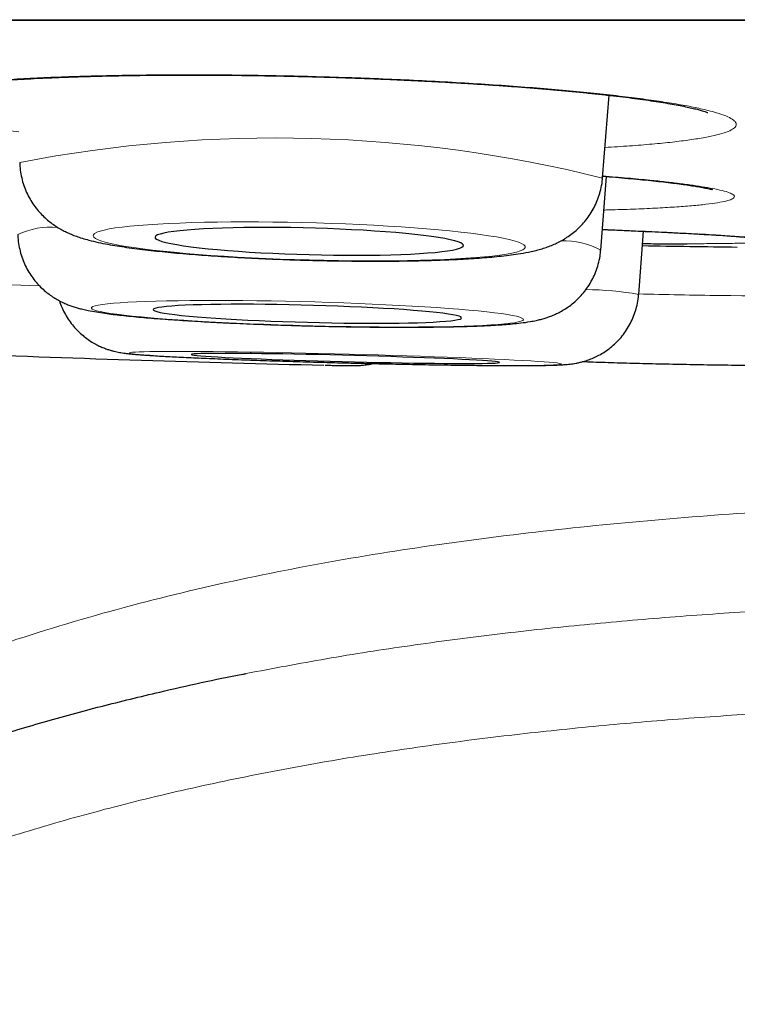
# Model space of a CAD drawing. Header units: millimetres. Extents: x 8 to 761, y 12 to 790.
# Tile 5 of 241: x 349.76 to 352.61, y 353.1 to 357.01. Entities that reach past the tile are written whole.
import ezdxf

# ---------------------------------------------------------------- set-up
doc = ezdxf.new("R2010")
doc.units = ezdxf.units.MM

msp = doc.modelspace()

# ---------------------------------------------------------------- linework, layer by layer
at = {"color": 252, "linetype": 'Continuous', "lineweight": 0}
msp.add_line((337.6885, 357.0097), (371.0841, 357.0097), dxfattribs=at)
at = {"color": 7, "linetype": 'Continuous', "lineweight": 30}
for p, q in [((337.7188, 357.0073), (371.0537, 357.0073)), ((352.0717, 356.3812), (352.0977, 356.7094)), ((352.0645, 356.0944), (352.0877, 356.3869)), ((352.2152, 355.9187), (352.2347, 356.1694)), ((352.0645, 356.0944), (352.0641, 356.093))]:
    msp.add_line(p, q, dxfattribs=at)
at = {"color": 252, "linetype": 'Continuous', "lineweight": 0, "flags": 128}
for points in [[(350.906, 356.0554), (350.964, 356.054), (351.0217, 356.053), (351.0789, 356.0523), (351.1352, 356.052), (351.1906, 356.052), (351.2446, 356.0524), (351.2971, 356.0531), (351.3478, 356.0542), (351.3965, 356.0557), (351.443, 356.0574), (351.487, 356.0595), (351.5284, 356.0619), (351.5669, 356.0646), (351.6024, 356.0676), (351.6347, 356.0709), (351.6637, 356.0745), (351.6893, 356.0783), (351.7112, 356.0824), (351.7295, 356.0866), (351.7441, 356.0911), (351.7548, 356.0957), (351.7616, 356.1005), (351.7646, 356.1054), (351.7636, 356.1104), (351.7587, 356.1155), (351.7499, 356.1207), (351.7373, 356.1259), (351.7208, 356.1311), (351.7007, 356.1364), (351.6769, 356.1415), (351.6496, 356.1467), (351.619, 356.1517), (351.585, 356.1567), (351.548, 356.1615), (351.508, 356.1662), (351.4653, 356.1707), (351.4201, 356.175), (351.3725, 356.1791), (351.3227, 356.183), (351.2711, 356.1867), (351.2178, 356.1901), (351.1631, 356.1932), (351.1072, 356.196), (351.0503, 356.1985), (350.9929, 356.2007), (350.935, 356.2025), (350.877, 356.2041), (350.8191, 356.2053), (350.7617, 356.2061), (350.7048, 356.2066), (350.6489, 356.2068), (350.5942, 356.2066), (350.5409, 356.206), (350.4893, 356.2051), (350.4396, 356.2038), (350.3919, 356.2022), (350.3467, 356.2003), (350.304, 356.1981), (350.264, 356.1955), (350.227, 356.1926), (350.1931, 356.1895), (350.1624, 356.186), (350.1351, 356.1824), (350.1113, 356.1784), (350.0912, 356.1743), (350.0747, 356.1699), (350.0621, 356.1654), (350.0533, 356.1607), (350.0484, 356.1558), (350.0475, 356.1508), (350.0504, 356.1458), (350.0572, 356.1406), (350.0679, 356.1354), (350.0825, 356.1302), (350.1008, 356.125), (350.1227, 356.1198), (350.1483, 356.1146), (350.1773, 356.1095), (350.2096, 356.1045), (350.2451, 356.0996), (350.2836, 356.0949), (350.325, 356.0903), (350.369, 356.0858), (350.4155, 356.0816), (350.4642, 356.0776), (350.5149, 356.0738), (350.5674, 356.0703), (350.6214, 356.0671), (350.6768, 356.0641), (350.7332, 356.0615), (350.7903, 356.0591), (350.848, 356.0571), (350.906, 356.0554)], [(350.8987, 355.7942), (350.9567, 355.7927), (351.0144, 355.7915), (351.0716, 355.7905), (351.128, 355.7898), (351.1833, 355.7893), (351.2374, 355.789), (351.2899, 355.789), (351.3406, 355.7892), (351.3893, 355.7896), (351.4357, 355.7903), (351.4797, 355.7912), (351.5211, 355.7924), (351.5596, 355.7938), (351.5951, 355.7954), (351.6274, 355.7972), (351.6564, 355.7992), (351.682, 355.8014), (351.704, 355.8038), (351.7223, 355.8063), (351.7368, 355.8091), (351.7475, 355.8119), (351.7543, 355.815), (351.7573, 355.8181), (351.7563, 355.8213), (351.7514, 355.8247), (351.7426, 355.8281), (351.73, 355.8316), (351.7136, 355.8351), (351.6934, 355.8386), (351.6697, 355.8422), (351.6424, 355.8458), (351.6117, 355.8493), (351.5778, 355.8528), (351.5407, 355.8563), (351.5008, 355.8597), (351.4581, 355.863), (351.4128, 355.8662), (351.3652, 355.8693), (351.3155, 355.8723), (351.2638, 355.8751), (351.2105, 355.8778), (351.1558, 355.8803), (351.0999, 355.8827), (351.0431, 355.8848), (350.9856, 355.8868), (350.9277, 355.8886), (350.8697, 355.8901), (350.8119, 355.8914), (350.7544, 355.8925), (350.6976, 355.8934), (350.6417, 355.894), (350.587, 355.8944), (350.5337, 355.8946), (350.482, 355.8945), (350.4323, 355.8942), (350.3847, 355.8936), (350.3394, 355.8928), (350.2967, 355.8918), (350.2567, 355.8905), (350.2197, 355.889), (350.1858, 355.8873), (350.1551, 355.8854), (350.1278, 355.8833), (350.104, 355.881), (350.0839, 355.8785), (350.0675, 355.8759), (350.0548, 355.8731), (350.0461, 355.8701), (350.0412, 355.867), (350.0402, 355.8638), (350.0431, 355.8606), (350.05, 355.8572), (350.0607, 355.8537), (350.0752, 355.8502), (350.0935, 355.8467), (350.1155, 355.8431), (350.141, 355.8396), (350.17, 355.836), (350.2024, 355.8325), (350.2379, 355.829), (350.2764, 355.8256), (350.3177, 355.8222), (350.3617, 355.8189), (350.4082, 355.8158), (350.4569, 355.8127), (350.5076, 355.8098), (350.5601, 355.8071), (350.6142, 355.8044), (350.6695, 355.802), (350.7259, 355.7998), (350.7831, 355.7977), (350.8408, 355.7958), (350.8987, 355.7942)], [(351.9084, 355.6423), (351.9065, 355.6435), (351.9006, 355.6448), (351.8909, 355.6462), (351.8774, 355.6477), (351.86, 355.6493), (351.839, 355.6509), (351.8144, 355.6526), (351.7862, 355.6544), (351.7547, 355.6562), (351.72, 355.658), (351.6823, 355.6599), (351.6416, 355.6618), (351.5983, 355.6637), (351.5524, 355.6656), (351.5043, 355.6675), (351.4541, 355.6693), (351.402, 355.6712), (351.3484, 355.673), (351.2933, 355.6748), (351.2372, 355.6765), (351.1802, 355.6782), (351.1226, 355.6798), (351.0647, 355.6813), (351.0067, 355.6828), (350.9489, 355.6842), (350.8915, 355.6855), (350.8349, 355.6867), (350.7793, 355.6878), (350.7249, 355.6887), (350.6719, 355.6896), (350.6207, 355.6904), (350.5715, 355.691), (350.5244, 355.6915), (350.4798, 355.6919), (350.4377, 355.6921), (350.3984, 355.6923), (350.3621, 355.6923), (350.329, 355.6922), (350.2991, 355.6919), (350.2727, 355.6915), (350.2498, 355.691), (350.2305, 355.6904), (350.215, 355.6897), (350.2033, 355.6888), (350.1955, 355.6878), (350.1915, 355.6868), (350.1915, 355.6856), (350.1954, 355.6843), (350.2031, 355.6829), (350.2148, 355.6815), (350.2302, 355.6799), (350.2494, 355.6783), (350.2723, 355.6767), (350.2987, 355.6749), (350.3285, 355.6731), (350.3616, 355.6713), (350.3979, 355.6695), (350.4371, 355.6676), (350.4791, 355.6657), (350.5237, 355.6638), (350.5708, 355.6619), (350.62, 355.66), (350.6711, 355.6582), (350.724, 355.6563), (350.7784, 355.6545), (350.834, 355.6528), (350.8906, 355.6511), (350.948, 355.6494), (351.0058, 355.6479), (351.0638, 355.6464), (351.1217, 355.6449), (351.1793, 355.6436), (351.2363, 355.6424), (351.2925, 355.6412), (351.3475, 355.6402), (351.4012, 355.6393), (351.4533, 355.6385), (351.5035, 355.6378), (351.5517, 355.6372), (351.5976, 355.6367), (351.641, 355.6364), (351.6817, 355.6362), (351.7195, 355.6361), (351.7542, 355.6362), (351.7858, 355.6364), (351.8139, 355.6367), (351.8386, 355.6371), (351.8597, 355.6377), (351.8771, 355.6384), (351.8907, 355.6392), (351.9005, 355.6401), (351.9064, 355.6411), (351.9084, 355.6423)]]:
    msp.add_lwpolyline(points, dxfattribs=at)
at = {"color": 7, "linetype": 'Continuous', "lineweight": 30, "flags": 128}
for points in [[(350.906, 356.0766), (350.9547, 356.0754), (351.0031, 356.0747), (351.0508, 356.0742), (351.0977, 356.0741), (351.1433, 356.0744), (351.1874, 356.075), (351.2298, 356.076), (351.2701, 356.0773), (351.3081, 356.0789), (351.3436, 356.0808), (351.3762, 356.0831), (351.406, 356.0856), (351.4325, 356.0884), (351.4558, 356.0915), (351.4755, 356.0948), (351.4917, 356.0983), (351.5041, 356.1021), (351.5128, 356.106), (351.5176, 356.11), (351.5186, 356.1142), (351.5157, 356.1185), (351.5089, 356.1228), (351.4984, 356.1272), (351.4841, 356.1316), (351.4661, 356.1359), (351.4446, 356.1403), (351.4197, 356.1446), (351.3915, 356.1487), (351.3603, 356.1528), (351.3262, 356.1567), (351.2894, 356.1604), (351.2502, 356.1639), (351.2088, 356.1672), (351.1656, 356.1703), (351.1206, 356.1731), (351.0744, 356.1757), (351.027, 356.1779), (350.9789, 356.1799), (350.9304, 356.1815), (350.8816, 356.1828), (350.8331, 356.1837), (350.785, 356.1843), (350.7376, 356.1846), (350.6914, 356.1845), (350.6464, 356.1841), (350.6032, 356.1833), (350.5618, 356.1822), (350.5226, 356.1807), (350.4859, 356.1789), (350.4517, 356.1768), (350.4205, 356.1744), (350.3924, 356.1717), (350.3674, 356.1688), (350.3459, 356.1656), (350.328, 356.1622), (350.3136, 356.1585), (350.3031, 356.1547), (350.2963, 356.1507), (350.2934, 356.1466), (350.2944, 356.1424), (350.2992, 356.1381), (350.3079, 356.1337), (350.3203, 356.1294), (350.3365, 356.125), (350.3562, 356.1206), (350.3795, 356.1163), (350.406, 356.1121), (350.4358, 356.108), (350.4685, 356.104), (350.5039, 356.1002), (350.5419, 356.0965), (350.5822, 356.0931), (350.6246, 356.0899), (350.6687, 356.087), (350.7143, 356.0843), (350.7612, 356.0819), (350.809, 356.0798), (350.8573, 356.078), (350.906, 356.0766)], [(350.8987, 355.8078), (350.9474, 355.8066), (350.9958, 355.8056), (351.0435, 355.8049), (351.0904, 355.8044), (351.136, 355.8041), (351.1802, 355.8041), (351.2225, 355.8043), (351.2628, 355.8048), (351.3008, 355.8054), (351.3363, 355.8063), (351.369, 355.8075), (351.3987, 355.8088), (351.4253, 355.8104), (351.4485, 355.8121), (351.4683, 355.8141), (351.4844, 355.8162), (351.4969, 355.8185), (351.5055, 355.8209), (351.5104, 355.8235), (351.5113, 355.8261), (351.5084, 355.8289), (351.5017, 355.8318), (351.4911, 355.8347), (351.4768, 355.8376), (351.4588, 355.8406), (351.4373, 355.8436), (351.4124, 355.8466), (351.3842, 355.8496), (351.353, 355.8525), (351.3189, 355.8553), (351.2821, 355.8581), (351.2429, 355.8607), (351.2016, 355.8632), (351.1583, 355.8656), (351.1134, 355.8679), (351.0671, 355.8699), (351.0198, 355.8718), (350.9717, 355.8736), (350.9231, 355.8751), (350.8744, 355.8764), (350.8258, 355.8774), (350.7777, 355.8783), (350.7304, 355.8789), (350.6841, 355.8793), (350.6392, 355.8795), (350.5959, 355.8794), (350.5545, 355.879), (350.5153, 355.8785), (350.4786, 355.8777), (350.4445, 355.8767), (350.4132, 355.8754), (350.3851, 355.874), (350.3602, 355.8723), (350.3387, 355.8705), (350.3207, 355.8684), (350.3064, 355.8662), (350.2958, 355.8639), (350.289, 355.8614), (350.2861, 355.8588), (350.2871, 355.856), (350.2919, 355.8532), (350.3006, 355.8503), (350.3131, 355.8474), (350.3292, 355.8444), (350.349, 355.8414), (350.3722, 355.8384), (350.3988, 355.8355), (350.4285, 355.8325), (350.4612, 355.8297), (350.4966, 355.8269), (350.5347, 355.8242), (350.575, 355.8216), (350.6173, 355.8191), (350.6614, 355.8168), (350.7071, 355.8146), (350.7539, 355.8126), (350.8017, 355.8108), (350.8501, 355.8092), (350.8987, 355.8078)], [(351.6624, 355.6486), (351.6605, 355.6496), (351.6548, 355.6507), (351.6452, 355.6519), (351.6318, 355.6532), (351.6148, 355.6546), (351.5941, 355.656), (351.5701, 355.6575), (351.5427, 355.659), (351.5123, 355.6606), (351.4789, 355.6622), (351.4428, 355.6638), (351.4042, 355.6654), (351.3634, 355.6669), (351.3205, 355.6685), (351.276, 355.67), (351.2301, 355.6716), (351.183, 355.673), (351.135, 355.6744), (351.0865, 355.6758), (351.0378, 355.677), (350.9892, 355.6782), (350.9409, 355.6793), (350.8934, 355.6803), (350.8468, 355.6812), (350.8015, 355.682), (350.7578, 355.6827), (350.7159, 355.6832), (350.6761, 355.6837), (350.6387, 355.684), (350.6039, 355.6842), (350.5719, 355.6843), (350.543, 355.6842), (350.5172, 355.684), (350.4948, 355.6837), (350.4759, 355.6833), (350.4606, 355.6827), (350.4491, 355.682), (350.4414, 355.6813), (350.4375, 355.6804), (350.4374, 355.6794), (350.4413, 355.6783), (350.449, 355.6771), (350.4605, 355.6759), (350.4757, 355.6745), (350.4945, 355.6731), (350.5169, 355.6717), (350.5426, 355.6702), (350.5715, 355.6686), (350.6035, 355.6671), (350.6383, 355.6655), (350.6756, 355.6639), (350.7154, 355.6623), (350.7572, 355.6607), (350.8009, 355.6592), (350.8462, 355.6576), (350.8928, 355.6562), (350.9403, 355.6547), (350.9886, 355.6534), (351.0372, 355.652), (351.0859, 355.6508), (351.1344, 355.6497), (351.1823, 355.6486), (351.2294, 355.6477), (351.2754, 355.6468), (351.32, 355.6461), (351.3628, 355.6455), (351.4037, 355.645), (351.4423, 355.6446), (351.4784, 355.6443), (351.5118, 355.6442), (351.5423, 355.6442), (351.5697, 355.6443), (351.5938, 355.6446), (351.6145, 355.6449), (351.6316, 355.6454), (351.645, 355.646), (351.6547, 355.6468), (351.6605, 355.6476), (351.6624, 355.6486)]]:
    msp.add_lwpolyline(points, dxfattribs=at)
at = {"color": 252, "linetype": 'Continuous', "lineweight": 0}
for centre, radius, start, end in [((350.7725, 351.154), 5.3859, 76.0415, 100.8853), ((349.8778, 355.8865), 0.2993, 84.6553, 115.6616), ((351.9184, 355.8252), 0.3063, 61.5136, 92.211), ((352.2265, 426.91), 70.9971, 267.593802, 268.067991), ((351.995, 354.6517), 1.286, 80.1422, 89.528), ((353.0744, 393.8826), 37.9721, 268.70183, 269.19155), ((353.0266, 388.1269), 32.2163, 269.13209, 270.36715)]:
    msp.add_arc(centre, radius, start, end, dxfattribs=at)
at = {"color": 7, "linetype": 'Continuous', "lineweight": 30}
for centre, radius, start, end in [((354.3863, 486.0945), 130, 269.049736, 269.215851), ((352.928, 440.5699), 84.9551, 267.696952, 268.675278)]:
    msp.add_arc(centre, radius, start, end, dxfattribs=at)
at = {"color": 252, "linetype": 'Continuous', "lineweight": 0}
for points, knots in [([(351.573, 356.7554), (351.529, 356.7581), (351.4409, 356.7634), (351.3036, 356.7703), (351.164, 356.7763), (351.0227, 356.7814), (350.8807, 356.7854), (350.7388, 356.7883), (350.5982, 356.7902), (350.46, 356.7911), (350.3251, 356.7908), (350.1943, 356.7894), (350.0686, 356.787), (349.9491, 356.7836), (349.8366, 356.7791), (349.7316, 356.7736), (349.635, 356.7671), (349.5475, 356.7597), (349.4701, 356.7515), (349.4028, 356.7424), (349.3462, 356.7327), (349.3007, 356.7222), (349.2671, 356.7112), (349.245, 356.6996), (349.2348, 356.6876), (349.2364, 356.6753), (349.2503, 356.6627), (349.276, 356.6499), (349.3133, 356.637), (349.3619, 356.6242), (349.4218, 356.6115), (349.4923, 356.5989), (349.5731, 356.5866), (349.6591, 356.5751), (349.7225, 356.568), (349.7522, 356.5647)], [0, 0, 0, 0, 0.030354, 0.060816, 0.091278, 0.121631, 0.151985, 0.182447, 0.212909, 0.243263, 0.273617, 0.304079, 0.334541, 0.364894, 0.395248, 0.42571, 0.456172, 0.486526, 0.516879, 0.547342, 0.577804, 0.608157, 0.638511, 0.668973, 0.699435, 0.729789, 0.760142, 0.790604, 0.821067, 0.85142, 0.881774, 0.912236, 0.942698, 0.973052, 1, 1, 1, 1]), ([(352.0813, 356.5024), (352.098, 356.5033), (352.1494, 356.5061), (352.2263, 356.5118), (352.3118, 356.5193), (352.3869, 356.5278), (352.4514, 356.537), (352.5051, 356.547), (352.5478, 356.5576), (352.5788, 356.5687), (352.5978, 356.5804), (352.6049, 356.5925), (352.6002, 356.6049), (352.5836, 356.6176), (352.555, 356.6304), (352.5147, 356.6432), (352.4632, 356.6561), (352.4009, 356.6688), (352.3277, 356.6813), (352.2446, 356.6934), (352.1521, 356.7052), (352.0511, 356.7166), (351.9418, 356.7273), (351.8251, 356.7374), (351.7024, 356.7469), (351.6161, 356.7526), (351.573, 356.7554)], [0, 0, 0, 0, 0.020507, 0.063168, 0.105828, 0.148337, 0.190846, 0.233507, 0.276167, 0.318676, 0.361185, 0.403845, 0.446506, 0.489015, 0.531523, 0.574184, 0.616844, 0.659353, 0.701862, 0.744523, 0.787183, 0.829692, 0.872193, 0.914846, 0.957499, 1, 1, 1, 1]), ([(352.3768, 356.3592), (352.3587, 356.3614), (352.3225, 356.3658), (352.2541, 356.373), (352.1724, 356.3808), (352.1056, 356.3862), (352.0723, 356.389)], [0, 0, 0, 0, 0.215261, 0.430523, 0.716204, 1, 1, 1, 1]), ([(352.0771, 356.2537), (352.0835, 356.2538), (352.1251, 356.2548), (352.1939, 356.2572), (352.2819, 356.261), (352.3597, 356.2656), (352.4274, 356.2707), (352.4844, 356.2764), (352.5299, 356.2827), (352.564, 356.2894), (352.5865, 356.2966), (352.5972, 356.3042), (352.5956, 356.3121), (352.5821, 356.3204), (352.5568, 356.3288), (352.5221, 356.3369), (352.4798, 356.3447), (352.433, 356.3519), (352.3956, 356.3568), (352.3768, 356.3592)], [0, 0, 0, 0, 0.01163, 0.075304, 0.138979, 0.202881, 0.266783, 0.330458, 0.394133, 0.458035, 0.521937, 0.585612, 0.649286, 0.713188, 0.777091, 0.840765, 0.893822, 0.946944, 1, 1, 1, 1]), ([(352.5475, 356.1531), (352.5302, 356.1542), (352.4955, 356.1564), (352.43, 356.16), (352.351, 356.1641), (352.2552, 356.1687), (352.162, 356.1729), (352.0973, 356.1755), (352.071, 356.1766)], [0, 0, 0, 0, 0.14477, 0.290124, 0.480269, 0.670414, 0.866083, 1, 1, 1, 1]), ([(352.408, 356.1198), (352.4341, 356.1199), (352.4883, 356.1201), (352.5579, 356.1208), (352.6186, 356.1219), (352.6674, 356.1233), (352.7051, 356.1252), (352.7314, 356.1273), (352.7456, 356.1299), (352.7477, 356.1327), (352.7382, 356.1358), (352.7165, 356.1393), (352.687, 356.1425), (352.6548, 356.1454), (352.6237, 356.1479), (352.5884, 356.1505), (352.5611, 356.1522), (352.5475, 356.1531)], [0, 0, 0, 0, 0.069995, 0.145308, 0.220621, 0.293808, 0.366995, 0.442308, 0.517621, 0.590808, 0.663994, 0.739307, 0.81462, 0.860708, 0.906795, 0.953398, 1, 1, 1, 1]), ([(354.3863, 355.1053), (354.0694, 355.1028), (353.4358, 355.0978), (352.4861, 355.0466), (351.5396, 354.9522), (350.6014, 354.7952), (349.7966, 354.5796), (349.1302, 354.3259), (348.5961, 354.0637), (348.0932, 353.7455), (347.6338, 353.3666), (347.233, 352.9258), (346.9042, 352.4294), (346.6543, 351.8874), (346.5554, 351.5036), (346.5059, 351.3116)], [0, 0, 0, 0, 0.10003, 0.200056, 0.300173, 0.400239, 0.500131, 0.562636, 0.625145, 0.687668, 0.750125, 0.812616, 0.875055, 0.937489, 1, 1, 1, 1]), ([(350.6553, 354.4128), (350.761, 354.4329), (350.9771, 354.4741), (351.3062, 354.5248), (351.6418, 354.5691), (351.9792, 354.6058), (352.3188, 354.6359), (352.6605, 354.6601), (353.0043, 354.6787), (353.4064, 354.6949), (353.6943, 354.7006), (353.8672, 354.704)], [0, 0, 0, 0, 0.100222, 0.204785, 0.309967, 0.415164, 0.520351, 0.626821, 0.733303, 0.839774, 1, 1, 1, 1]), ([(354.3863, 354.3005), (354.2731, 354.3002), (354.0469, 354.2997), (353.7075, 354.2945), (353.3682, 354.2858), (353.0288, 354.2726), (352.6895, 354.2547), (352.3513, 354.2313), (352.0145, 354.202), (351.6764, 354.1657), (351.3362, 354.1216), (350.9941, 354.0683), (350.6534, 354.0051), (350.3195, 353.9321), (349.9933, 353.8486), (349.7101, 353.7642), (349.4644, 353.6808), (349.2554, 353.6022), (349.0665, 353.5234), (348.8972, 353.446), (348.7469, 353.3715), (348.5988, 353.2917), (348.4525, 353.2057), (348.3086, 353.1133), (348.1674, 353.0137), (348.0306, 352.9073), (347.9067, 352.8003), (347.7958, 352.6941), (347.6972, 352.5902), (347.6032, 352.4808), (347.5145, 352.366), (347.4316, 352.2459), (347.3512, 352.1144), (347.2751, 351.9713), (347.2049, 351.8156), (347.1437, 351.656), (347.1109, 351.5471), (347.0945, 351.4926)], [0, 0, 0, 0, 0.0404229, 0.0808459, 0.1213242, 0.1618026, 0.2023864, 0.2429857, 0.2832984, 0.3236295, 0.3650619, 0.4064933, 0.4480563, 0.4896178, 0.5293441, 0.5690675, 0.5957595, 0.6224581, 0.6491466, 0.6691265, 0.6891059, 0.7091878, 0.7292689, 0.7497724, 0.7702748, 0.7909903, 0.8117038, 0.8288383, 0.8459844, 0.8631174, 0.8807378, 0.8983732, 0.9159932, 0.9368211, 0.9576509, 0.9788248, 1, 1, 1, 1])]:
    msp.add_open_spline(points, degree=3, knots=knots, dxfattribs=at)
at = {"color": 7, "linetype": 'Continuous', "lineweight": 30}
for points, knots in [([(349.352, 356.7248), (349.3521, 356.7248), (349.3524, 356.7249), (349.3563, 356.7262), (349.3633, 356.7283), (349.374, 356.731), (349.3883, 356.7342), (349.4065, 356.7377), (349.4285, 356.7415), (349.4544, 356.7455), (349.484, 356.7495), (349.5173, 356.7535), (349.5543, 356.7574), (349.5947, 356.7613), (349.6383, 356.765), (349.6849, 356.7684), (349.7342, 356.7717), (349.7861, 356.7747), (349.8405, 356.7775), (349.8974, 356.78), (349.9569, 356.7823), (350.0188, 356.7842), (350.0828, 356.7859), (350.1486, 356.7874), (350.216, 356.7885), (350.2845, 356.7892), (350.3543, 356.7897), (350.4253, 356.7899), (350.4976, 356.7898), (350.5711, 356.7893), (350.6456, 356.7886), (350.7206, 356.7875), (350.7961, 356.7861), (350.8717, 356.7845), (350.9471, 356.7825), (351.0224, 356.7803), (351.0976, 356.7777), (351.1725, 356.7749), (351.2469, 356.7718), (351.3206, 356.7684), (351.3934, 356.7647), (351.4653, 356.7608), (351.5222, 356.7574), (351.5674, 356.7546), (351.612, 356.7518), (351.6691, 356.7479), (351.7352, 356.7431), (351.7995, 356.7381), (351.8618, 356.7329), (351.9221, 356.7275), (351.9802, 356.722), (352.0361, 356.7163), (352.0895, 356.7105), (352.1401, 356.7046), (352.1878, 356.6986), (352.2327, 356.6925), (352.2745, 356.6865), (352.3132, 356.6804), (352.3486, 356.6744), (352.3803, 356.6685), (352.4082, 356.6628), (352.4322, 356.6575), (352.452, 356.6526), (352.4672, 356.6483), (352.4782, 356.6449), (352.4852, 356.6425), (352.4891, 356.6409), (352.4893, 356.6408), (352.4894, 356.6408)], [0, 0, 0, 0, 0.007879, 0.018085, 0.029216, 0.041243, 0.05409, 0.067645, 0.081789, 0.09639, 0.111305, 0.126667, 0.14237, 0.158324, 0.174449, 0.190674, 0.206934, 0.223174, 0.23941, 0.255753, 0.272243, 0.288838, 0.305493, 0.322166, 0.338804, 0.355368, 0.371846, 0.388357, 0.404978, 0.421662, 0.438385, 0.455124, 0.471851, 0.488543, 0.50518, 0.521756, 0.538432, 0.555094, 0.571748, 0.588403, 0.605066, 0.621743, 0.638442, 0.645311, 0.654098, 0.670713, 0.687286, 0.703831, 0.720356, 0.736866, 0.753365, 0.769857, 0.786342, 0.802801, 0.819027, 0.835277, 0.851473, 0.867571, 0.883515, 0.899241, 0.914669, 0.929706, 0.944251, 0.958387, 0.970531, 0.981884, 0.992363, 1, 1, 1, 1]), ([(349.7555, 356.4428), (349.756, 356.4326), (349.7571, 356.412), (349.7628, 356.3814), (349.7713, 356.3516), (349.7825, 356.3234), (349.7961, 356.2971), (349.8116, 356.2728), (349.8288, 356.2508), (349.847, 356.2311), (349.8659, 356.2138), (349.8851, 356.1988), (349.9043, 356.1859), (349.9233, 356.1748), (349.9423, 356.1652), (349.9616, 356.1567), (349.982, 356.1488), (350.005, 356.1412), (350.0334, 356.1331), (350.0669, 356.1252), (350.1042, 356.1178), (350.1418, 356.1113), (350.1807, 356.1054), (350.2217, 356.0999), (350.2651, 356.0946), (350.3098, 356.0897), (350.3561, 356.0852), (350.4038, 356.0809), (350.4531, 356.0769), (350.5038, 356.0732), (350.5557, 356.0697), (350.6088, 356.0665), (350.6629, 356.0636), (350.7177, 356.0609), (350.7732, 356.0586), (350.8292, 356.0565), (350.8735, 356.0551), (350.8992, 356.0544), (350.906, 356.0543)], [0, 0, 0, 0, 0.018949, 0.038698, 0.058086, 0.07714, 0.095878, 0.114304, 0.132413, 0.1502, 0.167677, 0.184917, 0.20211, 0.219537, 0.237616, 0.256995, 0.278594, 0.303828, 0.335247, 0.378408, 0.420775, 0.459364, 0.495869, 0.534317, 0.571362, 0.607522, 0.643099, 0.67827, 0.713147, 0.747807, 0.782303, 0.816674, 0.850949, 0.885153, 0.919305, 0.953419, 0.987511, 1, 1, 1, 1]), ([(350.906, 356.0543), (350.9159, 356.054), (350.9445, 356.0533), (350.9918, 356.0523), (351.0476, 356.0514), (351.103, 356.0509), (351.1576, 356.0507), (351.2114, 356.0508), (351.2642, 356.0512), (351.3157, 356.052), (351.3658, 356.0531), (351.4145, 356.0545), (351.4615, 356.0563), (351.5068, 356.0584), (351.5504, 356.0609), (351.5922, 356.0638), (351.6324, 356.0671), (351.6712, 356.0709), (351.7092, 356.0755), (351.748, 356.0812), (351.7824, 356.0876), (351.8123, 356.0947), (351.8358, 356.1014), (351.8575, 356.1088), (351.8784, 356.1172), (351.899, 356.1269), (351.9198, 356.1384), (351.9407, 356.1521), (351.9615, 356.1681), (351.9819, 356.1867), (352.0013, 356.2079), (352.0191, 356.2314), (352.0349, 356.257), (352.0482, 356.2843), (352.059, 356.313), (352.0668, 356.3438), (352.071, 356.3667), (352.0714, 356.3796), (352.0715, 356.3812)], [0, 0, 0, 0, 0.017971, 0.05213, 0.086303, 0.120497, 0.154726, 0.189005, 0.22335, 0.257785, 0.292333, 0.32703, 0.361919, 0.397062, 0.432543, 0.468489, 0.505097, 0.54269, 0.581852, 0.623788, 0.671526, 0.701633, 0.727137, 0.749415, 0.769471, 0.788243, 0.80644, 0.824542, 0.842752, 0.861244, 0.880024, 0.899018, 0.91815, 0.937361, 0.956613, 0.975887, 0.996975, 1, 1, 1, 1]), ([(352.0722, 356.3882), (352.0763, 356.3878), (352.0985, 356.3861), (352.1363, 356.3828), (352.1852, 356.3785), (352.2311, 356.3741), (352.2741, 356.3697), (352.314, 356.3653), (352.3507, 356.361), (352.384, 356.3567), (352.4138, 356.3525), (352.4398, 356.3485), (352.4614, 356.3449), (352.4743, 356.3424), (352.4834, 356.3406), (352.4912, 356.339), (352.4998, 356.337), (352.5058, 356.3354), (352.5087, 356.3345), (352.5084, 356.3346), (352.5083, 356.3346)], [0, 0, 0, 0, 0.016486, 0.089468, 0.162018, 0.23395, 0.306153, 0.377914, 0.449179, 0.519842, 0.589744, 0.65865, 0.72622, 0.78585, 0.797578, 0.835942, 0.889148, 0.937984, 0.982091, 1, 1, 1, 1]), ([(352.071, 356.1765), (352.0901, 356.1757), (352.1292, 356.1741), (352.1858, 356.1716), (352.2411, 356.1691), (352.2938, 356.1667), (352.3438, 356.1643), (352.3908, 356.1619), (352.4351, 356.1595), (352.4765, 356.1572), (352.5148, 356.1549), (352.55, 356.1527), (352.5819, 356.1505), (352.6103, 356.1484), (352.6353, 356.1465), (352.6526, 356.145), (352.665, 356.1438), (352.6757, 356.1427), (352.6863, 356.1416), (352.6942, 356.1406), (352.6985, 356.1399), (352.6988, 356.1399), (352.6989, 356.1398)], [0, 0, 0, 0, 0.0546593, 0.1122553, 0.1698175, 0.2272593, 0.2845015, 0.3414573, 0.398249, 0.455189, 0.5119432, 0.5684893, 0.6247827, 0.6807435, 0.7362345, 0.791024, 0.8143755, 0.8445252, 0.8955731, 0.9372548, 0.9740044, 1, 1, 1, 1]), ([(349.7486, 356.1563), (349.7486, 356.1524), (349.7485, 356.1379), (349.752, 356.1132), (349.7586, 356.0827), (349.7683, 356.0538), (349.7805, 356.0266), (349.795, 356.0013), (349.8113, 355.9782), (349.829, 355.9573), (349.8478, 355.9388), (349.8669, 355.9228), (349.886, 355.9092), (349.9046, 355.8979), (349.9224, 355.8886), (349.9393, 355.8809), (349.9557, 355.8744), (349.972, 355.8689), (349.9888, 355.8639), (350.0077, 355.859), (350.0315, 355.8539), (350.0599, 355.8487), (350.0924, 355.8438), (350.1255, 355.8395), (350.1604, 355.8355), (350.1975, 355.8316), (350.2374, 355.8279), (350.279, 355.8244), (350.3223, 355.821), (350.3675, 355.8178), (350.4144, 355.8147), (350.4629, 355.8117), (350.5129, 355.8089), (350.5643, 355.8063), (350.6169, 355.8038), (350.6704, 355.8014), (350.7248, 355.7993), (350.7798, 355.7973), (350.8342, 355.7955), (350.874, 355.7944), (350.8951, 355.7938), (350.8987, 355.7937)], [0, 0, 0, 0, 0.007065, 0.026397, 0.045329, 0.063885, 0.08208, 0.099914, 0.117377, 0.13444, 0.151053, 0.167146, 0.182671, 0.197671, 0.212362, 0.227148, 0.24244, 0.258916, 0.277518, 0.29968, 0.328083, 0.369701, 0.409917, 0.446946, 0.482112, 0.519185, 0.555038, 0.590143, 0.624765, 0.659057, 0.693113, 0.726996, 0.76075, 0.794404, 0.827984, 0.861506, 0.894984, 0.928432, 0.961858, 0.99351, 1, 1, 1, 1]), ([(350.8987, 355.7937), (350.9085, 355.7935), (350.9368, 355.7927), (350.9836, 355.7916), (351.0389, 355.7906), (351.0936, 355.7897), (351.1476, 355.789), (351.2007, 355.7886), (351.2527, 355.7884), (351.3034, 355.7884), (351.3527, 355.7886), (351.4004, 355.789), (351.4463, 355.7897), (351.4903, 355.7906), (351.5324, 355.7917), (351.5724, 355.7931), (351.6105, 355.7947), (351.6466, 355.7967), (351.681, 355.7989), (351.7144, 355.8017), (351.7486, 355.8053), (351.7789, 355.8095), (351.8052, 355.8145), (351.825, 355.8192), (351.8427, 355.8241), (351.8606, 355.8302), (351.8792, 355.8376), (351.8987, 355.8468), (351.9192, 355.8583), (351.9402, 355.8723), (351.9613, 355.8891), (351.9818, 355.9087), (352.001, 355.9308), (352.0183, 355.9551), (352.0332, 355.9813), (352.0456, 356.0092), (352.0554, 356.0393), (352.0619, 356.0678), (352.0634, 356.0867), (352.0641, 356.0943)], [0, 0, 0, 0, 0.017601, 0.051061, 0.08453, 0.118013, 0.151518, 0.185055, 0.218634, 0.25227, 0.285979, 0.319781, 0.353705, 0.387789, 0.422085, 0.45667, 0.49166, 0.527242, 0.563738, 0.601768, 0.642741, 0.691036, 0.720296, 0.74016, 0.757858, 0.77413, 0.789808, 0.805439, 0.821415, 0.83804, 0.855338, 0.873157, 0.891321, 0.909695, 0.928198, 0.946778, 0.965406, 0.986134, 1, 1, 1, 1]), ([(352.2309, 356.1203), (352.2594, 356.1202), (352.3209, 356.1198), (352.3791, 356.1197), (352.4069, 356.1198), (352.408, 356.1198)], [0, 0, 0, 0, 0.452957, 0.977143, 1, 1, 1, 1]), ([(349.9136, 355.8934), (349.9142, 355.8911), (349.9176, 355.8793), (349.9265, 355.8589), (349.94, 355.833), (349.9558, 355.8091), (349.9732, 355.7873), (349.992, 355.7678), (350.0118, 355.7506), (350.032, 355.7359), (350.0521, 355.7236), (350.0713, 355.7137), (350.089, 355.7061), (350.1048, 355.7003), (350.1188, 355.696), (350.1312, 355.6928), (350.1424, 355.6903), (350.1531, 355.6882), (350.1639, 355.6864), (350.1761, 355.6847), (350.1931, 355.6826), (350.2138, 355.6807), (350.239, 355.6786), (350.2652, 355.6768), (350.2941, 355.6749), (350.3261, 355.6731), (350.3603, 355.6712), (350.3968, 355.6694), (350.4356, 355.6675), (350.4766, 355.6657), (350.5198, 355.6639), (350.5649, 355.6621), (350.6119, 355.6602), (350.6606, 355.6585), (350.7107, 355.6567), (350.7622, 355.655), (350.8148, 355.6533), (350.8682, 355.6517), (350.9224, 355.6501), (350.9771, 355.6486), (351.032, 355.6471), (351.0871, 355.6457), (351.1419, 355.6444), (351.1964, 355.6431), (351.2504, 355.642), (351.3035, 355.6409), (351.3557, 355.64), (351.4066, 355.6391), (351.4562, 355.6383), (351.5042, 355.6376), (351.5505, 355.6371), (351.5948, 355.6366), (351.6371, 355.6363), (351.6771, 355.6361), (351.7148, 355.636), (351.75, 355.636), (351.7828, 355.6361), (351.813, 355.6364), (351.8408, 355.6368), (351.8664, 355.6373), (351.8906, 355.6381), (351.9112, 355.6391), (351.9283, 355.6404), (351.9419, 355.6418), (351.9536, 355.6433), (351.9656, 355.6453), (351.9789, 355.6479), (351.9939, 355.6516), (352.011, 355.6568), (352.0305, 355.6641), (352.0521, 355.674), (352.0749, 355.6868), (352.0978, 355.7026), (352.1199, 355.7211), (352.1405, 355.7421), (352.1592, 355.7654), (352.1757, 355.7907), (352.1896, 355.8176), (352.2008, 355.846), (352.2093, 355.8764), (352.2138, 355.9008), (352.2147, 355.9153), (352.2149, 355.9187)], [0, 0, 0, 0, 0.002129, 0.011145, 0.019967, 0.028594, 0.037017, 0.04522, 0.053176, 0.06084, 0.06813, 0.074933, 0.081154, 0.086826, 0.092153, 0.097439, 0.102979, 0.109126, 0.116399, 0.1256, 0.138369, 0.160514, 0.178687, 0.195875, 0.214038, 0.231565, 0.248748, 0.26573, 0.282585, 0.299353, 0.31606, 0.332723, 0.349354, 0.36596, 0.382546, 0.399119, 0.41568, 0.432233, 0.448779, 0.465322, 0.481861, 0.4984, 0.514939, 0.531478, 0.548021, 0.564568, 0.581121, 0.597682, 0.614254, 0.630839, 0.647443, 0.664069, 0.680725, 0.69742, 0.714169, 0.73099, 0.747916, 0.764997, 0.782322, 0.800062, 0.818599, 0.839062, 0.853454, 0.862323, 0.86922, 0.875336, 0.881085, 0.886802, 0.892815, 0.899485, 0.906949, 0.915059, 0.923568, 0.932323, 0.941236, 0.950253, 0.95934, 0.968474, 0.97764, 0.986829, 0.996973, 1, 1, 1, 1]), ([(351.9946, 355.652), (351.9966, 355.6519), (352.0131, 355.6513), (352.0459, 355.6501), (352.093, 355.6486), (352.1419, 355.6471), (352.1923, 355.6457), (352.2439, 355.6444), (352.2967, 355.6431), (352.3503, 355.642), (352.4047, 355.6409), (352.4595, 355.6399), (352.5147, 355.6391), (352.5699, 355.6383), (352.6249, 355.6376), (352.6797, 355.6371), (352.7338, 355.6366), (352.7872, 355.6363), (352.8396, 355.6361), (352.8909, 355.636), (352.9407, 355.636), (352.9891, 355.6361), (353.0357, 355.6364), (353.0805, 355.6367), (353.1232, 355.6372), (353.1638, 355.6378), (353.2021, 355.6385), (353.2381, 355.6393), (353.2717, 355.6403), (353.303, 355.6414), (353.3322, 355.6427), (353.3598, 355.6442), (353.3874, 355.6461), (353.411, 355.6484), (353.4319, 355.6513), (353.4471, 355.654), (353.4609, 355.657), (353.4738, 355.6602), (353.4827, 355.6631), (353.4861, 355.6642)], [0, 0, 0, 0, 0.004155, 0.033529, 0.062819, 0.092045, 0.121222, 0.150362, 0.179474, 0.208564, 0.237639, 0.266702, 0.295758, 0.324811, 0.353864, 0.382921, 0.411984, 0.441058, 0.470147, 0.499256, 0.528393, 0.557564, 0.586779, 0.616052, 0.6454, 0.674847, 0.704429, 0.734197, 0.764233, 0.79467, 0.825751, 0.85796, 0.892485, 0.933625, 0.955833, 0.969344, 0.981481, 0.992827, 1, 1, 1, 1]), ([(350.9691, 355.6374), (350.9743, 355.6373), (350.9892, 355.637), (351.0106, 355.6366), (351.0333, 355.6363), (351.0533, 355.6361), (351.0709, 355.636), (351.0847, 355.636), (351.0957, 355.6362), (351.1048, 355.6366), (351.1128, 355.637), (351.1213, 355.6377), (351.1317, 355.6389), (351.1445, 355.6409), (351.1541, 355.6425), (351.1596, 355.6439), (351.1598, 355.644)], [0, 0, 0, 0, 0.065375, 0.185383, 0.306401, 0.429223, 0.555722, 0.691751, 0.782707, 0.836005, 0.870312, 0.901305, 0.931355, 0.962393, 0.998524, 1, 1, 1, 1]), ([(348.654, 353.7647), (348.6906, 353.7829), (348.7881, 353.8314), (348.9601, 353.9077), (349.1698, 353.9937), (349.393, 354.0761), (349.6192, 354.1517), (349.8481, 354.2206), (350.0793, 354.2835), (350.3436, 354.3475), (350.5357, 354.3908), (350.6507, 354.412), (350.6553, 354.4128)], [0, 0, 0, 0, 0.058003, 0.154357, 0.267027, 0.379735, 0.492417, 0.606079, 0.719766, 0.833437, 0.993337, 1, 1, 1, 1])]:
    msp.add_open_spline(points, degree=3, knots=knots, dxfattribs=at)

doc.saveas('drawing.dxf')
